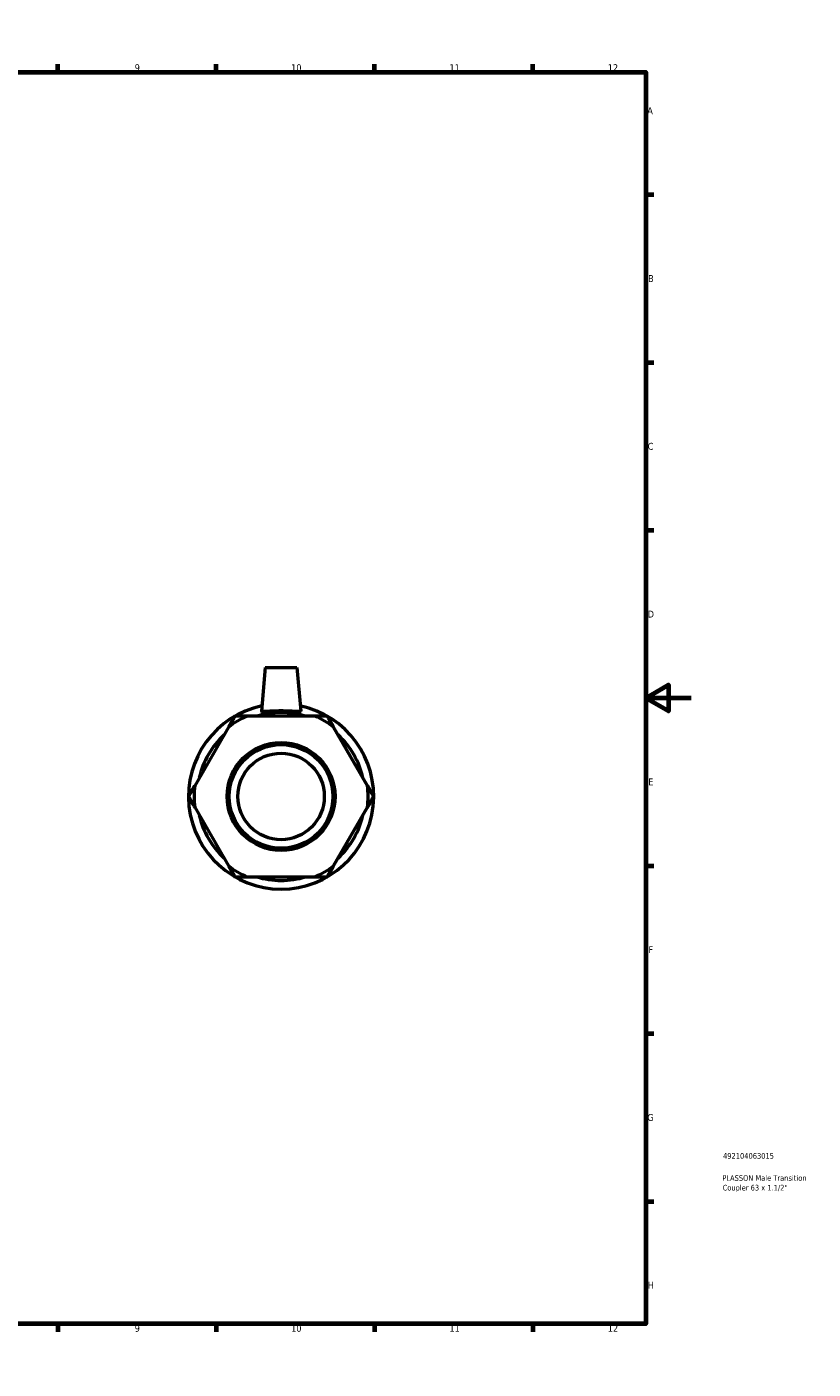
# Model space of a CAD drawing. Header units: millimetres. Extents: x 0 to 895, y -151 to 594.
# Tile 3 of 3: x 547 to 895, y 0 to 594. Entities that reach past the tile are written whole.
import ezdxf

# ---------------------------------------------------------------- set-up
doc = ezdxf.new("R2010")
doc.units = ezdxf.units.MM
for name, color, linetype, lineweight in [('Border (ANSI)', 7, 'Continuous', 70), ('Title (ISO)', 7, 'Continuous', 50), ('Visible (ANSI)', 7, 'Continuous', 50)]:
    doc.layers.add(name, color=color, linetype=linetype, lineweight=lineweight)
doc.styles.add('Note Text (ANSI)', font='tahoma.ttf')
doc.styles.add('Note Text (ISO)', font='tahoma.ttf')

# ---------------------------------------------------------------- blocks, each defined once
blk = doc.blocks.new('Borders Default Border')
at = {"layer": 'Border (ANSI)'}
for p, q in [((70.08, 574), (70.08, 577.45)), ((140.17, 574), (140.17, 577.45)), ((210.25, 574), (210.25, 577.45)), ((280.33, 574), (280.33, 577.45)), ((350.42, 574), (350.42, 577.45)), ((490.58, 574), (490.58, 577.45)), ((560.67, 574), (560.67, 577.45)), ((630.75, 574), (630.75, 577.45)), ((700.83, 574), (700.83, 577.45)), ((770.92, 574), (770.92, 577.45)), ((20, 519.75), (16.55, 519.75)), ((821, 519.75), (824.45, 519.75)), ((20, 445.5), (16.55, 445.5)), ((821, 445.5), (824.45, 445.5)), ((20, 371.25), (16.55, 371.25)), ((821, 371.25), (824.45, 371.25)), ((20, 222.75), (16.55, 222.75)), ((821, 222.75), (824.45, 222.75)), ((20, 148.5), (16.55, 148.5)), ((821, 148.5), (824.45, 148.5)), ((20, 74.25), (16.55, 74.25)), ((821, 74.25), (824.45, 74.25)), ((70.08, 20), (70.08, 16.55)), ((140.17, 20), (140.17, 16.55)), ((210.25, 20), (210.25, 16.55)), ((280.33, 20), (280.33, 16.55)), ((350.42, 20), (350.42, 16.55)), ((490.58, 20), (490.58, 16.55)), ((560.67, 20), (560.67, 16.55)), ((630.75, 20), (630.75, 16.55)), ((700.83, 20), (700.83, 16.55)), ((770.92, 20), (770.92, 16.55))]:
    blk.add_line(p, q, dxfattribs=at)
at = {"layer": 'Border (ANSI)', "flags": 128}
for points in [[(420.5, 594), (420.5, 574), (414.73, 584), (426.27, 584), (420.5, 574)], [(20, 20), (20, 574), (821, 574), (821, 20), (20, 20)], [(0, 297), (20, 297), (10, 302.77), (10, 291.23), (20, 297)], [(841, 297), (821, 297), (831, 302.77), (831, 291.23), (821, 297)], [(420.5, 0), (420.5, 20), (414.73, 10), (426.27, 10), (420.5, 20)]]:
    blk.add_lwpolyline(points, dxfattribs=at)
at = {"layer": 'Border (ANSI)', "color": 230, "true_color": 0xff0080, "attachment_point": 7, "style": 'Note Text (ANSI)'}
for s, insert, char_height in [('1', (34.35, 574.4), 3.05), ('2', (104.2, 574.4), 3.05), ('3', (174.26, 574.34), 3.05), ('4', (244.23, 574.4), 3.05), ('5', (314.48, 574.34), 3.05), ('6', (384.49, 574.34), 3.05), ('7', (454.6, 574.4), 3.05), ('8', (524.63, 574.33), 3.05), ('9', (594.7, 574.34), 3.05), ('10', (663.96, 574.34), 3.048), ('11', (734.04, 574.4), 3.048), ('12', (804.13, 574.4), 3.048), ('A', (16.78, 555.35), 3.05), ('A', (821.63, 555.35), 3.05), ('B', (17.15, 481.1), 3.05), ('B', (821.99, 481.1), 3.05), ('C', (16.95, 406.8), 3.05), ('C', (821.8, 406.8), 3.05), ('D', (16.96, 332.6), 3.05), ('D', (821.81, 332.6), 3.05), ('E', (17.21, 258.35), 3.05), ('E', (822.05, 258.35), 3.05), ('F', (17.29, 184.1), 3.05), ('F', (822.14, 184.1), 3.05), ('G', (16.81, 109.79), 3.05), ('G', (821.66, 109.79), 3.05), ('H', (16.97, 35.6), 3.05), ('H', (821.81, 35.6), 3.05), ('1', (34.35, 16.55), 3.05), ('2', (104.2, 16.55), 3.05), ('3', (174.26, 16.49), 3.05), ('4', (244.23, 16.55), 3.05), ('5', (314.48, 16.49), 3.05), ('6', (384.49, 16.49), 3.05), ('7', (454.6, 16.55), 3.05), ('8', (524.63, 16.48), 3.05), ('9', (594.7, 16.49), 3.05), ('10', (663.96, 16.49), 3.048), ('11', (734.04, 16.55), 3.048), ('12', (804.13, 16.55), 3.048)]:
    blk.add_mtext(s, dxfattribs=dict(at, insert=insert, char_height=char_height))
blk = doc.blocks.new('Title Blocks ISO')
at = {"layer": 'Title (ISO)', "color": 232, "true_color": 0xca0064, "style": 'Note Text (ISO)'}
for tag, p in [('PART_NUMBER_001', (34.16, 73.13)), ('DESCRIPTION_001', (33.84, 63.34)), ('DESCRIPTION_002', (33.98, 59.06))]:
    blk.add_attdef(tag, p, '', height=2.5, dxfattribs=at)

msp = doc.modelspace()

# ---------------------------------------------------------------- linework, layer by layer
at = {"layer": 'Visible (ANSI)'}
for p, q in [((652.506, 310.427), (650.822, 291.187)), ((652.506, 310.427), (666.506, 310.427)), ((666.506, 310.427), (668.189, 291.187)), ((674.492, 288.934), (644.52, 288.934)), ((636.249, 284.159), (621.263, 258.203)), ((697.749, 258.203), (682.763, 284.159)), ((621.263, 248.652), (636.249, 222.696)), ((682.763, 222.696), (697.749, 248.652)), ((644.52, 217.92), (674.492, 217.92))]:
    msp.add_line(p, q, dxfattribs=at)
for radius in [23.901, 22.945, 19.121]:
    msp.add_circle((659.506, 253.427), radius, dxfattribs=at)
for radius, start, end in [(41, 101.932792, 78.067208), (38.54, 112.882587, 127.117413), (37.157, 72.860458, 107.139542), (38.54, 52.882587, 67.117413), (37.157, 132.860458, 167.139542), (37.157, 12.860458, 47.139542), (38.54, 172.882587, 187.117413), (38.54, 352.882587, 7.117413), (37.157, 192.860458, 227.139542), (37.157, 312.860458, 347.139542), (38.54, 232.882587, 247.117413), (38.54, 292.882587, 307.117413), (37.157, 252.860458, 287.139542)]:
    msp.add_arc((659.506, 253.427), radius, start, end, dxfattribs=at)
msp.add_open_spline([(668.187, 291.157), (668.162, 291.048), (667.924, 290.983), (667.014, 290.953), (666.341, 290.986), (664.805, 291.076), (663.836, 291.138), (661.723, 291.232), (660.578, 291.26), (658.433, 291.26), (657.288, 291.232), (655.175, 291.138), (654.207, 291.076), (652.67, 290.986), (651.998, 290.953), (651.087, 290.983), (650.849, 291.048), (650.822, 291.166), (650.822, 291.176), (650.823, 291.187)], degree=3, knots=[0, 0, 0, 0, 0.3199777, 0.3199777, 0.6399553, 0.6399553, 0.9616457, 0.9616457, 1.2833361, 1.2833361, 1.6050265, 1.6050265, 1.9267169, 1.9267169, 2.2466945, 2.2466945, 2.5666722, 2.5666722, 2.5949422, 2.5949422, 2.5949422, 2.5949422], dxfattribs=at)
msp.add_open_spline([(668.189, 291.187), (668.19, 291.176), (668.189, 291.166), (668.187, 291.157)], degree=3, dxfattribs=at)
for points in [[(639.006, 288.934), (637.585, 286.473), (636.249, 284.159)], [(644.52, 288.934), (641.848, 288.934), (639.006, 288.934)], [(680.006, 288.934), (677.163, 288.934), (674.492, 288.934)], [(682.763, 284.159), (681.427, 286.473), (680.006, 288.934)], [(621.263, 258.203), (619.927, 255.889), (618.506, 253.427)], [(700.506, 253.427), (699.085, 255.889), (697.749, 258.203)], [(618.506, 253.427), (619.927, 250.966), (621.263, 248.652)], [(697.749, 248.652), (699.085, 250.966), (700.506, 253.427)], [(636.249, 222.696), (637.585, 220.382), (639.006, 217.92)], [(680.006, 217.92), (681.427, 220.382), (682.763, 222.696)], [(639.006, 217.92), (641.848, 217.92), (644.52, 217.92)], [(674.492, 217.92), (677.163, 217.92), (680.006, 217.92)]]:
    msp.add_rational_spline(points, [1, 1.00241153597, 1], degree=2, dxfattribs=at)

# ---------------------------------------------------------------- block references
msp.add_blockref('Borders Default Border', (0, 0))
msp.add_blockref('Title Blocks ISO', (821, 20)).add_auto_attribs({'PART_NUMBER_001': '492104063015', 'DESCRIPTION_001': 'PLASSON Male Transition', 'DESCRIPTION_002': 'Coupler 63 x 1.1/2"'})

doc.saveas('drawing.dxf')
